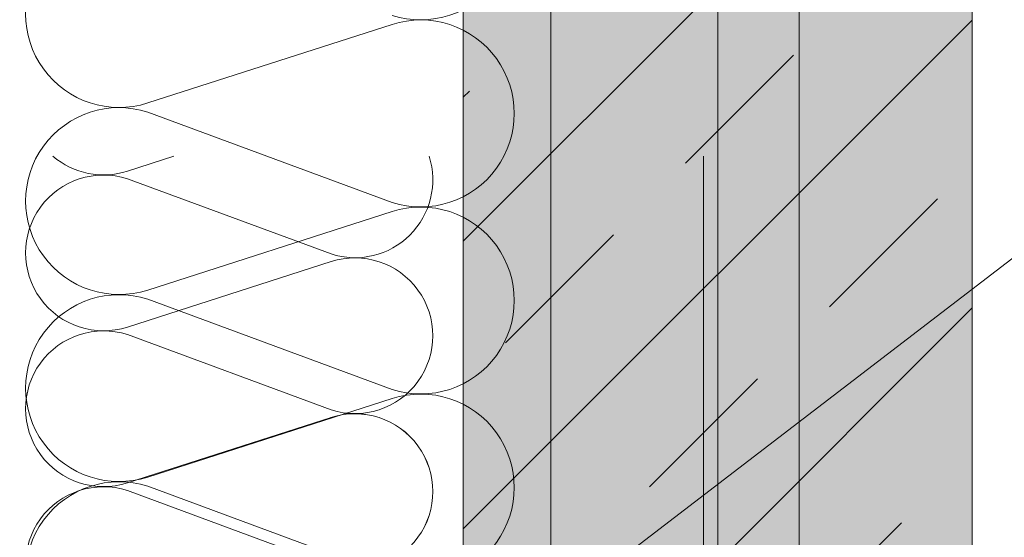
# Model space of a CAD drawing. Extents: x -720 to 300, y 62 to 1162.
# Tile 112 of 143: x -5.22 to 4.46, y 918.55 to 923.64. Entities that reach past the tile are written whole.
import ezdxf
from ezdxf.lldxf.tags import DXFTag

# ---------------------------------------------------------------- set-up
doc = ezdxf.new("R2010")
doc.units = 0
doc.layers.get('0').update_dxf_attribs({"lineweight": 13})
for name, color, linetype, lineweight, true_color in [('30 -33 Aussenwände- 7 Fassade_ Elemente', 7, 'Continuous', 9, 0x00aacc), ('30 -34 Innenwände- 1 tragend', 7, 'Continuous', 13, 0xdd0806), ('30 -35 Decken- 11 Durchbruch', 5, 'Continuous', 15, 0x0000ff), ('iwb_Schraffur_F90_feuerbestaendig', 1, 'Continuous', 13, 0xff0000)]:
    doc.layers.add(name, color=color, linetype=linetype, lineweight=lineweight, true_color=true_color)
doc.layers.add('70 -71 Achsen- 1 Gebäudeachsen', color=7, linetype='STRICHPUNKT2-A06G94018I', lineweight=18)
tags = doc.linetypes.add('STRICHPUNKT2-A06G94018I', pattern=[12.7, 6.35, -3.175, 0, -3.175]).pattern_tags.tags
tags[10:11] = [DXFTag(74, 4), DXFTag(75, 0), DXFTag(340, '0'), DXFTag(46, 0.0), DXFTag(50, 0.0), DXFTag(44, 0.0), DXFTag(45, 0.0)]
tags[8:9] = [DXFTag(74, 4), DXFTag(75, 0), DXFTag(340, '0'), DXFTag(46, 0.0), DXFTag(50, 0.0), DXFTag(44, 0.0), DXFTag(45, 0.0)]
tags[6:7] = [DXFTag(74, 4), DXFTag(75, 0), DXFTag(340, '0'), DXFTag(46, 0.0), DXFTag(50, 0.0), DXFTag(44, 0.0), DXFTag(45, 0.0)]
tags[4:5] = [DXFTag(74, 4), DXFTag(75, 0), DXFTag(340, '0'), DXFTag(46, 0.0), DXFTag(50, 0.0), DXFTag(44, 0.0), DXFTag(45, 0.0)]

# ---------------------------------------------------------------- blocks, each defined once
blk = doc.blocks.new('Referenz-A06G94038I')
at = {"layer": '30 -33 Aussenwände- 7 Fassade_ Elemente', "color": 0, "linetype": 'Continuous', "lineweight": -2, "ltscale": 0.13}
for p, q in [((0.0026, 995.4121), (0.0026, 911.1121)), ((2.4426, 911.1121), (2.4426, 995.4121)), ((-3.9574, 922.8224), (-1.5574, 923.5938)), ((-1.5574, 921.8452), (-3.9574, 922.7324)), ((-3.703, 922.2986), (-4.1574, 922.1526)), ((0.0026, 911.1121), (0.0026, 922.2986)), ((0.0026, 922.2986), (0.0026, 905.1123)), ((1.5026, 922.2986), (1.5026, 911.1121)), ((-4.1574, 922.0776), (-2.1574, 921.3383)), ((-3.9574, 920.9839), (-1.5574, 921.7552)), ((-2.1574, 921.2633), (-4.1574, 920.6205)), ((-1.5574, 920.0067), (-3.9574, 920.8939)), ((-4.1574, 920.5455), (-2.1574, 919.8061)), ((-3.9574, 919.1454), (-1.5574, 919.9167)), ((-2.1574, 919.7311), (-4.1574, 919.0884)), ((-4.1574, 919.0134), (-2.1574, 918.274)), ((-1.5574, 918.1682), (-3.9574, 919.0554))]:
    blk.add_line(p, q, dxfattribs=at)
for centre, major_axis, end_param in [((-1.2756, 924.558), (-0.2818, -0.8743), 3.765224), ((-4.2389, 923.6967), (0.2815, 0.8743), 3.764652), ((-1.2756, 922.7195), (-0.2818, -0.8743), 3.765224), ((-4.2389, 921.8582), (0.2815, 0.8743), 3.764652), ((-4.3922, 922.8811), (-0.4966, -0.5825), 1.017775), ((-1.9228, 922.0668), (-0.2346, -0.7286), 2.190047), ((-4.3922, 921.349), (0.2348, 0.7286), 1.255075), ((-1.2756, 920.881), (-0.2818, -0.8743), 3.765224), ((-4.3922, 921.349), (-0.6196, 0.4494), 1.255075), ((-1.9228, 920.5347), (0.6196, 0.4493), 1.254884), ((-4.2389, 920.0197), (0.2815, 0.8743), 3.764652), ((-1.9228, 920.5347), (0.6196, -0.4493), 1.254884), ((-4.3922, 921.349), (-0.6196, -0.4494), 1.255075), ((-4.3922, 919.8169), (0.2348, 0.7286), 3.765224), ((-4.3922, 919.8169), (0.2348, 0.7286), 1.255075), ((-4.3922, 919.8169), (-0.6196, 0.4494), 1.255075), ((-1.9228, 920.5347), (-0.2346, -0.7286), 1.254884), ((-1.2756, 919.0424), (-0.2818, -0.8743), 3.765224), ((-1.9228, 919.0026), (0.6196, 0.4493), 1.254884), ((-1.9228, 919.0026), (-0.2346, -0.7286), 3.764652), ((-1.9228, 919.0026), (0.6196, -0.4493), 1.254884), ((-4.3922, 919.8169), (-0.6196, -0.4494), 1.255075), ((-4.2389, 918.1811), (0.2815, 0.8743), 3.764652), ((-4.3922, 918.2848), (0.2348, 0.7286), 3.765224), ((-4.3922, 918.2848), (0.2348, 0.7286), 1.255075), ((-4.3922, 918.2848), (-0.6196, 0.4494), 1.255075)]:
    blk.add_ellipse(centre, major_axis=major_axis, ratio=1, start_param=0, end_param=end_param, dxfattribs=at)
at = {"layer": '30 -34 Innenwände- 1 tragend', "color": 0, "lineweight": -2}
for p, q in [((-0.8574, 995.9121), (-0.8574, 906.4121)), ((4.1426, 995.9121), (4.1426, 901.4121)), ((-0.8574, 921.4644), (4.1426, 926.4644)), ((-0.8574, 921.4644), (4.1426, 926.4644)), ((-0.8574, 918.636), (4.1426, 923.636)), ((-0.8574, 918.636), (4.1426, 923.636)), ((1.3248, 922.2323), (2.3855, 923.293)), ((1.3248, 922.2323), (2.3855, 923.293)), ((-0.8574, 922.8785), (-0.7965, 922.9394)), ((-0.8574, 922.8785), (-0.7965, 922.9394)), ((2.7391, 920.8181), (3.7997, 921.8788)), ((2.7391, 920.8181), (3.7997, 921.8788)), ((-0.4429, 920.4646), (0.6177, 921.5252)), ((-0.4429, 920.4646), (0.6177, 921.5252)), ((-0.8574, 915.8075), (4.1426, 920.8075)), ((-0.8574, 915.8075), (4.1426, 920.8075)), ((0.9713, 919.0503), (2.0319, 920.111)), ((0.9713, 919.0503), (2.0319, 920.111)), ((2.3855, 917.6361), (3.4462, 918.6968)), ((2.3855, 917.6361), (3.4462, 918.6968))]:
    blk.add_line(p, q, dxfattribs=at)
at = {"layer": '30 -34 Innenwände- 1 tragend', "color": 0, "linetype": 'Continuous', "lineweight": -2, "ltscale": 0.13}
for p, q in [((-0.8574, 995.9121), (-0.8574, 906.4121)), ((4.1426, 995.9121), (4.1426, 901.4121))]:
    blk.add_line(p, q, dxfattribs=at)
at = {"layer": '30 -35 Decken- 11 Durchbruch', "color": 0, "linetype": 'Continuous', "lineweight": -2, "ltscale": 0.13}
blk.add_line((5.8426, 922.2986), (-1.8284, 916.4121), dxfattribs=at)
at = {"layer": '70 -71 Achsen- 1 Gebäudeachsen', "color": 0, "linetype": 'STRICHPUNKT2-A06G94018I', "lineweight": -2, "ltscale": 0.13}
blk.add_line((1.6426, 1084.8521), (1.6426, 85.4121), dxfattribs=at)
blk = doc.blocks.new('Referenz-A06G94058I')
at = {"layer": 'iwb_Schraffur_F90_feuerbestaendig', "linetype": 'Continuous', "ltscale": 0.13}
blk.add_solid([(-0.8563, 1007.0121), (4.1437, 1007.0121), (-0.8563, 906.3493), (4.1437, 906.3493)], dxfattribs=at)

msp = doc.modelspace()

# ---------------------------------------------------------------- block references
at = {"color": 8, "lineweight": 13, "ltscale": 0.13, "true_color": 0x808080}
msp.add_blockref('Referenz-A06G94038I', (0, 0), dxfattribs=at)
at = {"color": 8, "lineweight": 25, "ltscale": 0.25, "true_color": 0x808080}
msp.add_blockref('Referenz-A06G94058I', (0, 0), dxfattribs=at)

doc.saveas('drawing.dxf')
